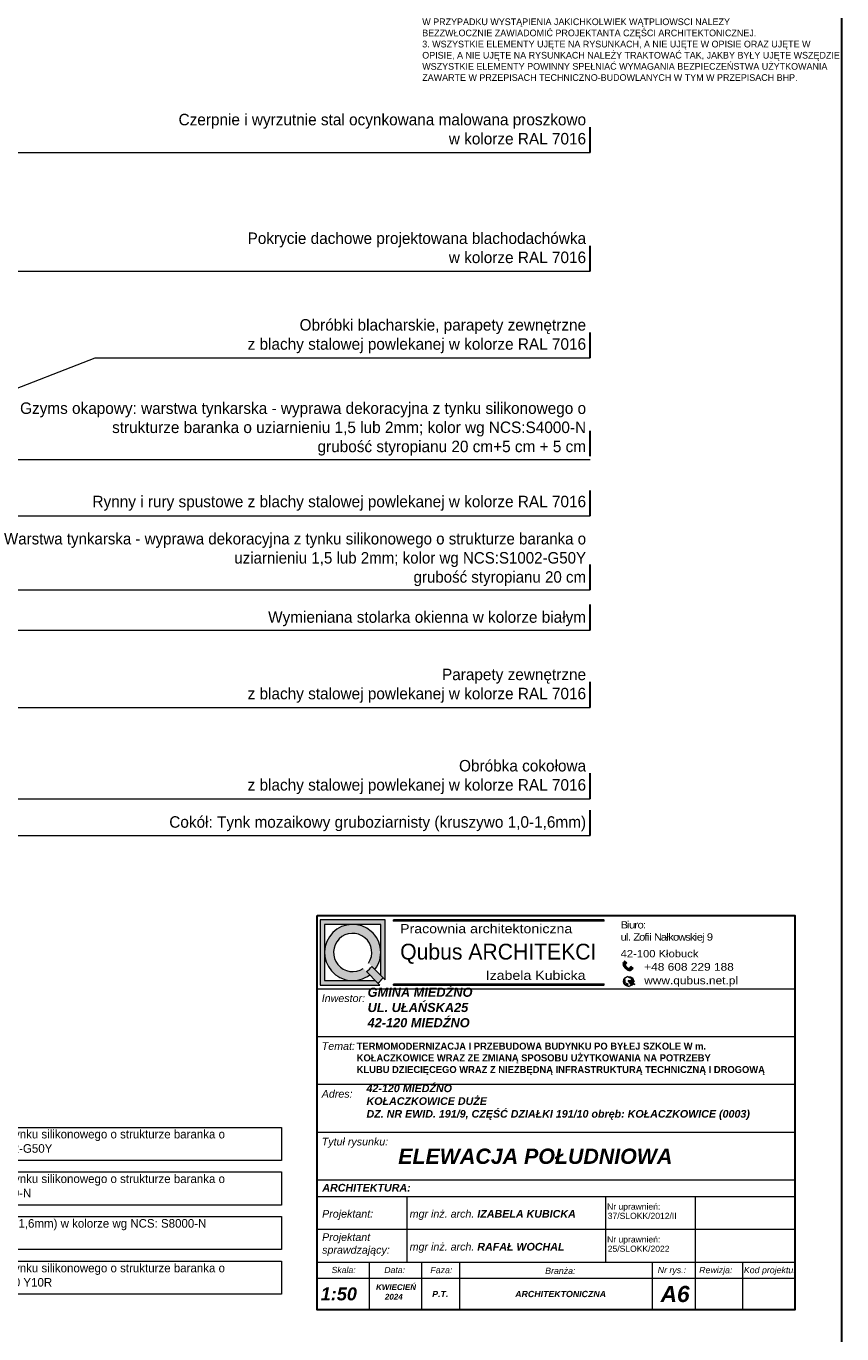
# Model space of a CAD drawing. Header units: millimetres. Extents: x -587 to 358276, y -26688 to 221215.
# Tile 36 of 256: x 2759 to 3613, y 10269 to 11636. Entities that reach past the tile are written whole.
import ezdxf
from ezdxf.enums import TextEntityAlignment as Align

# ---------------------------------------------------------------- set-up
doc = ezdxf.new("R2010")
doc.units = ezdxf.units.MM
doc.header["$MEASUREMENT"] = 0
doc.linetypes.add('ArchiTECH.PC Solid Line Type', pattern=[0])
doc.layers.add('a3', color=3, linetype='Continuous', lineweight=30, plot=False)
doc.layers.add('wymiarowanie', color=176, linetype='Continuous', lineweight=9)
doc.styles.add('ArchiTECHStyle1', font='arial.ttf', dxfattribs={"height": 0.16})
doc.styles.add('Roman', font='SIMPLEX')

msp = doc.modelspace()

# ---------------------------------------------------------------- hatches: boundary and pattern name
for points in [[(3143.4, 10701.43), (3143.4, 10700.4), (3363.71, 10700.4), (3363.71, 10701.43)], [(3143.4, 10634.4), (3143.4, 10633.37), (3363.71, 10633.37), (3363.71, 10634.4)]]:
    msp.add_hatch(color=256).paths.add_polyline_path(points)
at = {"layer": 'wymiarowanie'}
h = msp.add_hatch(color=7, dxfattribs=at)
h.paths.add_polyline_path([(3066.72, 10701.43), (3134.78, 10701.43), (3134.78, 10638.85), (3132.72, 10640.91), (3130.11, 10643.52), (3130.11, 10667.4), (3130.11, 10696.76), (3100.75, 10696.76), (3071.39, 10696.76), (3071.39, 10667.4), (3071.39, 10638.04), (3100.75, 10638.04), (3124.64, 10638.04), (3127.25, 10635.43), (3129.31, 10633.37), (3066.72, 10633.37)])
h.paths.add_polyline_path([(3071.39, 10667.4, -0.4142136), (3100.75, 10696.76, -0.4142136), (3130.11, 10667.4, -0.1647641), (3124.07, 10649.56), (3120.73, 10652.9), (3117.38, 10656.25, 10.2455423), (3111.9, 10650.78), (3115.26, 10647.43), (3118.59, 10644.09, -0.1647641), (3100.75, 10638.04, -0.4142136)])
h = msp.add_hatch(color=7, dxfattribs=at)
h.paths.add_polyline_path([(3387.45, 10652.07), (3386.42, 10653, -0.2257017), (3386.15, 10654.55), (3383.7, 10656.76, 0.1923995), (3384.25, 10653.1, 0.0725634), (3386.2, 10650.69)])
h.paths.add_polyline_path([(3384.31, 10657.45), (3386.6, 10655.39), (3387.61, 10656.51), (3385.32, 10658.56)])
for color, points in [(1, [(3115.26, 10647.43, 0.0788738), (3120.73, 10652.9), (3124.07, 10649.56), (3130.11, 10643.52), (3132.72, 10640.91, -0.046709), (3127.25, 10635.43), (3124.64, 10638.04), (3118.59, 10644.09)]), (7, [(3392.63, 10633.04, 0.0114248), (3392.82, 10633.19), (3392.83, 10632.77)]), (7, [(3394.69, 10637.47), (3395.48, 10637.41), (3394.69, 10636.96, 0.0122344), (3394.7, 10637.21, 0.0123937)])]:
    msp.add_hatch(color=color, dxfattribs=at).paths.add_polyline_path(points)
h = msp.add_hatch(color=7, dxfattribs=at)
h.paths.add_polyline_path([(3389.12, 10637.97), (3394.23, 10635.04, -0.0172131), (3394.07, 10634.72), (3393.56, 10635.01, 0.008189), (3393.55, 10635.02, 0.5397497), (3392.8, 10634.62), (3392.82, 10633.19, -0.0114248), (3392.63, 10633.04)])
h.paths.add_polyline_path([(3389.12, 10637.97), (3394.69, 10637.47, -0.0123937), (3394.7, 10637.21, -0.0122344), (3394.69, 10636.96), (3393.87, 10636.48, 0.5397497), (3393.9, 10635.64, 0.008189), (3393.92, 10635.64), (3394.37, 10635.38, -0.0173245), (3394.23, 10635.04)])
h.paths.add_polyline_path([(3385.14, 10640.22, 0.4200987), (3385.4, 10638.97, -0.5369957), (3385.62, 10638.27, 0.2016291), (3385.4, 10636.96, 0.1070222), (3385.98, 10636.13, 0), (3385.98, 10636.13, -0.4365565), (3385.98, 10635.7, 0.1470815), (3385.47, 10635.27, 0.2070349), (3385.41, 10634.63, -0.421728), (3385.2, 10634.13, -0.3199581)])
h.paths.add_polyline_path([(3386.13, 10633.14, 0.4961021), (3387, 10633.66, -0.1925824), (3387.23, 10634.8, -0.3611399), (3387.96, 10634.78, 0.3674112), (3388.79, 10634.66, -1.0208574), (3389.05, 10634.51, -0.1185898), (3388.46, 10633.83, 0.3247332), (3388.4, 10633.02, 0.305926), (3389.9, 10631.98, -0.195201)])
h.paths.add_polyline_path([(3387.91, 10642.24, -0.2349861), (3392.52, 10641.47, 0.5278165), (3391.88, 10640.62, 0.1272686), (3391.08, 10640.95, -0.1207092), (3389.25, 10641.61, 0.0977798)])
h.paths.add_polyline_path([(3392.2, 10639.04, 0.3379247), (3392.5, 10639.69, 0.2733122), (3394.4, 10638.97, -0.0235046), (3394.54, 10638.49, -0.1267146)])
h.paths.add_polyline_path([(3394.23, 10635.04, 0.0173245), (3394.37, 10635.38), (3396.05, 10634.42), (3395.87, 10634.1)])
h.paths.add_polyline_path([(3394.23, 10635.04), (3395.87, 10634.1), (3395.69, 10633.79), (3394.07, 10634.72, 0.0172131)])
h = msp.add_hatch(color=7, dxfattribs=at)
h.paths.add_polyline_path([(3387.45, 10652.07), (3388.48, 10651.14, 0.2257017), (3390.05, 10651.04), (3392.5, 10648.83, -0.1923995), (3388.81, 10648.99, -0.0725634), (3386.2, 10650.69)])
h.paths.add_polyline_path([(3393.12, 10649.51), (3390.84, 10651.57), (3391.84, 10652.69), (3394.13, 10650.63)])

# ---------------------------------------------------------------- linework, layer by layer
at = {"color": 7}
for p, q in [((3127.25, 10635.43), (3129.31, 10633.37)), ((3132.72, 10640.91), (3134.78, 10638.85))]:
    msp.add_line(p, q, dxfattribs=at)
for points in [[(3143.4, 10701.43), (3143.4, 10700.4), (3363.71, 10700.4), (3363.71, 10701.43)], [(3143.4, 10634.4), (3143.4, 10633.37), (3363.71, 10633.37), (3363.71, 10634.4)]]:
    msp.add_lwpolyline(points, close=True)
at = {"layer": 'a3'}
msp.add_lwpolyline([(1512.56, 11728.5), (1512.56, 10243.5), (3612.56, 10243.5), (3612.56, 11728.5), (1512.56, 11728.5)], dxfattribs=at)
at = {"layer": 'wymiarowanie', "lineweight": 30}
for p, q in [((3349.22, 11504.09), (3349.22, 11530.78)), ((3349.22, 11379.99), (3349.22, 11406.69)), ((3349.22, 11289.34), (3349.22, 11316.03)), ((3349.22, 11186.41), (3349.22, 11213.11)), ((3349.22, 11124.09), (3349.22, 11150.78)), ((3349.22, 11046.69), (3349.22, 11073.39)), ((3349.22, 11004.71), (3349.22, 11031.4)), ((3349.22, 10923.71), (3349.22, 10950.4)), ((3349.22, 10828.21), (3349.22, 10854.9)), ((3349.22, 10789.69), (3349.22, 10816.38))]:
    msp.add_line(p, q, dxfattribs=at)
at = {"layer": 'wymiarowanie'}
for p, q in [((2669.79, 11504.09), (3349.22, 11504.09)), ((2338.12, 11379.99), (3349.22, 11379.99)), ((2607.44, 11202.65), (2831.31, 11289.34)), ((2831.31, 11289.34), (3349.22, 11289.34)), ((2506.42, 11183.23), (3349.22, 11183.23)), ((2666.63, 11124.09), (3349.22, 11124.09)), ((2594.78, 11046.69), (3349.22, 11046.69)), ((2457.61, 11004.71), (3349.22, 11004.71)), ((2523.61, 10923.71), (3349.22, 10923.71)), ((2523.61, 10828.21), (3349.22, 10828.21)), ((2555.63, 10789.69), (3349.22, 10789.69))]:
    msp.add_line(p, q, dxfattribs=at)
at = {"layer": 'wymiarowanie', "color": 0, "linetype": 'ArchiTECH.PC Solid Line Type', "lineweight": 9}
for p, q in [((3063.46, 10429.52), (3063.46, 10679.52)), ((3063.46, 10629.52), (3563.46, 10629.52)), ((3063.46, 10579.52), (3563.46, 10579.52)), ((3063.46, 10529.52), (3563.46, 10529.52)), ((3063.46, 10479.52), (3563.46, 10479.52)), ((3063.46, 10362.32), (3063.46, 10429.52)), ((3063.46, 10429.52), (3563.46, 10429.52)), ((3063.46, 10412.32), (3563.46, 10412.32)), ((3157.44, 10412.32), (3157.44, 10343.5)), ((3365.41, 10412.32), (3365.41, 10343.5)), ((3459.08, 10412.32), (3459.08, 10343.5)), ((3063.46, 10377.91), (3563.46, 10377.91)), ((3063.46, 10343.5), (3563.46, 10343.5)), ((3063.46, 10343.5), (3563.46, 10343.5)), ((3063.46, 10343.5), (3563.46, 10343.5)), ((3063.46, 10343.5), (3563.46, 10343.5)), ((3063.46, 10343.5), (3563.46, 10343.5)), ((3118.15, 10343.5), (3118.15, 10293.5)), ((3172.84, 10343.5), (3172.84, 10293.5)), ((3212.65, 10343.5), (3212.65, 10293.5)), ((3414.26, 10343.5), (3414.26, 10293.5)), ((3459.08, 10343.5), (3459.08, 10293.5)), ((3508.77, 10343.5), (3508.77, 10293.5)), ((3063.46, 10326.84), (3563.46, 10326.84))]:
    msp.add_line(p, q, dxfattribs=at)
at = {"layer": 'wymiarowanie', "color": 7}
for p, q in [((3383.7, 10656.76), (3386.15, 10654.55)), ((3385.32, 10658.56), (3384.31, 10657.45)), ((3384.31, 10657.45), (3386.6, 10655.39)), ((3385.32, 10658.56), (3387.61, 10656.51)), ((3386.6, 10655.39), (3387.61, 10656.51)), ((3386.42, 10653), (3390.82, 10649.03)), ((3392.5, 10648.83), (3390.05, 10651.04)), ((3390.84, 10651.57), (3391.84, 10652.69)), ((3393.12, 10649.51), (3390.84, 10651.57)), ((3394.13, 10650.63), (3391.84, 10652.69)), ((3394.13, 10650.63), (3393.12, 10649.51)), ((3395.48, 10637.41), (3389.12, 10637.97)), ((3389.12, 10637.97), (3395.87, 10634.1)), ((3392.83, 10632.77), (3389.12, 10637.97)), ((3392.8, 10634.62), (3392.83, 10632.77)), ((3393.55, 10635.02), (3395.69, 10633.79)), ((3393.87, 10636.48), (3395.48, 10637.41)), ((3393.9, 10635.64), (3396.05, 10634.42)), ((3395.87, 10634.1), (3395.69, 10633.79)), ((3395.87, 10634.1), (3396.05, 10634.42))]:
    msp.add_line(p, q, dxfattribs=at)
at = {"layer": 'wymiarowanie', "color": 1}
for p, q in [((3127.25, 10635.43), (3115.26, 10647.43)), ((3132.72, 10640.91), (3120.73, 10652.9))]:
    msp.add_line(p, q, dxfattribs=at)
at = {"layer": 'wymiarowanie', "color": 0, "lineweight": 30}
msp.add_lwpolyline([(3063.46, 10706.13), (3563.46, 10706.13), (3563.46, 10293.5), (3063.46, 10293.5)], close=True, dxfattribs=at)
at = {"layer": 'wymiarowanie', "color": 7}
for points in [[(3134.78, 10638.85), (3134.78, 10701.43), (3066.72, 10701.43), (3066.72, 10633.37), (3129.31, 10633.37)], [(3130.11, 10643.52), (3130.11, 10696.76), (3071.39, 10696.76), (3071.39, 10638.04), (3124.64, 10638.04)]]:
    msp.add_lwpolyline(points, dxfattribs=at)
at = {"layer": 'wymiarowanie'}
for points in [[(2494.5, 10484.48), (3026.25, 10484.48), (3026.25, 10449.92), (2494.5, 10449.92)], [(2494.5, 10437.8), (3026.25, 10437.8), (3026.25, 10403.24), (2494.5, 10403.24)], [(2494.5, 10391.12), (3026.25, 10391.12), (3026.25, 10356.56), (2494.5, 10356.56)], [(2494.5, 10344.45), (3026.25, 10344.45), (3026.25, 10309.89), (2494.5, 10309.89)]]:
    msp.add_lwpolyline(points, close=True, dxfattribs=at)
at = {"layer": 'wymiarowanie', "color": 7, "lineweight": 13}
msp.add_circle((3389.45, 10637.21), 5.25, dxfattribs=at)
at = {"layer": 'wymiarowanie', "color": 7}
for centre, radius, start, end in [((3100.75, 10667.4), 29.36, 322.57509, 307.42491), ((3100.75, 10667.4), 20.02, 326.14921, 303.85079), ((3388.55, 10655.61), 4.98, 166.67958, 210.24197), ((3393.5, 10658.6), 10.76, 210.73037, 227.33158), ((3387.92, 10654.06), 1.84, 164.3158, 215.19037), ((3393.31, 10658.77), 10.76, 228.6417, 245.24291), ((3386.98, 10638.53), 3.82, 53.63525, 75.97372), ((3389.37, 10652.75), 1.84, 240.78291, 291.65748), ((3390.86, 10653.53), 4.98, 245.7313, 289.2937), ((3100.75, 10667.4), 41.52, 309.65143, 320.34857), ((3385.88, 10639.72), 0.895, 145.81653, 236.96537), ((3385.06, 10634.48), 0.379, 291.2453, 22.71136), ((3387.07, 10637.35), 1.71, 147.73007, 193.32869), ((3386.18, 10634.87), 0.809, 150.948, 197.73589), ((3385.28, 10638.54), 0.443, 321.3211, 74.26354), ((3387.61, 10637.88), 2.39, 202.61984, 227.05452), ((3386.45, 10634.63), 1.16, 113.52157, 146.9902), ((3385.78, 10635.91), 0.293, 313.10426, 47.44022), ((3386.37, 10633.73), 0.638, 247.55357, 353.09799), ((3388.55, 10633.95), 1.57, 147.18676, 190.78958), ((3387.58, 10634.35), 0.575, 48.68881, 128.11552), ((3388.45, 10635.21), 0.646, 221.07993, 301.77551), ((3388.99, 10633.39), 0.69, 140.11365, 212.07498), ((3389.93, 10633.61), 1.63, 201.19555, 269.23648), ((3387.34, 10635.41), 1.93, 305.31298, 332.36541), ((3388.92, 10634.59), 0.15, 330.54591, 152.91124), ((3391.51, 10645.02), 4.1, 236.50654, 264.03785), ((3390.84, 10639.25), 1.72, 14.92604, 81.86713), ((3392.49, 10640.82), 0.649, 87.29907, 197.66327), ((3391.93, 10639.56), 0.589, 297.9169, 12.60242), ((3394.44, 10643.31), 4.82, 242.38997, 271.27687), ((3394.06, 10640.94), 2, 218.55426, 279.6995), ((3393.3, 10634.58), 0.503, 59.2997, 174.60822), ((3394.16, 10636.08), 0.503, 125.86793, 241.17645)]:
    msp.add_arc(centre, radius, start, end, dxfattribs=at)
at = {"layer": 'wymiarowanie', "color": 1}
msp.add_arc((3100.75, 10667.4), 24.69, 305.9804, 324.0196, dxfattribs=at)

# ---------------------------------------------------------------- texts
at = {"color": 7, "insert": (3173.57, 11641.15), "char_height": 7.3248, "width": 465.5268, "attachment_point": 4}
msp.add_mtext('{\\fCentury Gothic|b0|i1|c238|p34;\\P\\pxsm1,ql;\\fCentury Gothic|b0|i0|c238|p34;\\H0.955652x;\\C256;UWAGI OGÓLNE:\\P1. PRZED PRZYSTĄPIENIEM DO REALIZACJI WSZYSTKIE WYMIARY NALEŻY SPRAWDZIĆ NA\\PBUDOWIE.\\P2. \\C7;RYSUNKI ROZPATRYWAĆ ŁĄCZNIE Z OPISEM TECHNICZNYM.\\P\\ps*1,q*;W PRZYPADKU WYSTĄPIENIA JAKICHKOLWIEK WĄTPLIOWŚCI NALEŻY \\PBEZZWŁOCZNIE ZAWIADOMIĆ PROJEKTANTA CZĘŚCI ARCHITEKTONICZNEJ.\\P\\psm1,ql;\\C256;3. WSZYSTKIE ELEMENTY UJĘTE NA RYSUNKACH, A NIE UJĘTE W OPISIE ORAZ UJĘTE W\\POPISIE, A NIE UJĘTE NA RYSUNKACH NALEŻY TRAKTOWAĆ TAK, JAKBY BYŁY UJĘTE WSZĘDZIE.\\PWSZYSTKIE ELEMENTY POWINNY SPEŁNIAĆ WYMAGANIA BEZPIECZEŃSTWA UŻYTKOWANIA\\PZAWARTE W PRZEPISACH TECHNICZNO-BUDOWLANYCH W TYM W PRZEPISACH BHP.}', dxfattribs=at)
at = {"attachment_point": 1}
for s, insert, char_height, width in [('{\\fCentury Gothic|b0|i0|c238|p34;\\W1.15;Pracownia architektoniczna}', (3150.43, 10697.14), 9.6206, 217.3406), ('{\\fCentury Gothic|b0|i0|c238|p34;\\W1.15;\\T0.8;Biuro:\\Pul. Zofii Nałkowskiej 9}', (3381.11, 10700.14), 7.6196, 296.6769), ('{\\fCentury Gothic|b0|i0|c238|p34;\\W1.15;42-100 Kłobuck}', (3381.11, 10669.97), 7.6196, 296.6769), ('{\\fCentury Gothic|b0|i0|c238|p34;\\W1.15;+48 608 229 188}', (3405.79, 10656.42), 8.0883, 314.9282), ('{\\fCentury Gothic|b0|i0|c238|p34;\\W1.15;Izabela Kubicka}', (3239.96, 10648.34), 9.6206, 217.3406), ('{\\fCentury Gothic|b0|i0|c238|p34;\\W1.15;www.qubus.net.pl}', (3405.79, 10642.24), 8.0883, 314.9282)]:
    msp.add_mtext(s, dxfattribs=dict(at, insert=insert, char_height=char_height, width=width))
at = {"insert": (3100.24, 10573.08), "char_height": 7.33333, "width": 491.9512, "attachment_point": 1, "style": 'Roman'}
msp.add_mtext('\\pxi0,l0.642783,sm1,ql,t9.628161;{\\fCentury Gothic|b1|i0|c238|p34;TERMOMODERNIZACJA I PRZEBUDOWA BUDYNKU PO BYŁEJ SZKOLE W m. \\PKOŁACZKOWICE WRAZ ZE ZMIANĄ SPOSOBU UŻYTKOWANIA NA POTRZEBY \\PKLUBU DZIECIĘCEGO WRAZ Z NIEZBĘDNĄ INFRASTRUKTURĄ TECHNICZNĄ I DROGOWĄ}', dxfattribs=at)
at = {"layer": 'wymiarowanie', "color": 0, "style": 'ArchiTECHStyle1'}
for s, p in [('Nr uprawnień:', (3366.96, 10396.55)), ('37/SLOKK/2012/II', (3367.65, 10386.79)), ('Nr uprawnień:', (3366.96, 10362.15)), ('25/SLOKK/2022', (3367.65, 10352.39))]:
    msp.add_text(s, height=6.4, dxfattribs=at).set_placement(p, align=Align.BOTTOM_LEFT)
at = {"layer": 'wymiarowanie', "attachment_point": 1}
for s, insert, char_height, width in [('\\pxqr;{\\fCentury Gothic|b0|i0|c238|p34;Czerpnie i wyrzutnie stal ocynkowana malowana proszkowo\\Pw kolorze RAL 7016}', (2723.44, 11544.64), 12, 621.5287), ('\\pxqr;{\\fCentury Gothic|b0|i0|c238|p34;Pokrycie dachowe projektowana blachodachówka\\Pw kolorze RAL 7016}', (2723.44, 11420.54), 12, 621.5287), ('\\pxqr;{\\fCentury Gothic|b0|i0|c238|p34;Obróbki blacharskie, parapety zewnętrzne\\P z blachy stalowej powlekanej w kolorze RAL 7016}', (2723.44, 11329.89), 12, 621.5287), ('\\pxqr;{\\fCentury Gothic|b0|i0|c238|p34;Gzyms okapowy: warstwa tynkarska - wyprawa dekoracyjna z tynku silikonowego o strukturze baranka o uziarnieniu 1,5 lub 2mm; kolor wg NCS:S4000-N\\Pgrubość styropianu 20 cm+5 cm + 5 cm\\P }', (2723.44, 11242.75), 12, 621.5287), ('\\pxqr;{\\fCentury Gothic|b0|i0|c238|p34;Rynny i rury spustowe z blachy stalowej powlekanej w kolorze RAL 7016}', (2723.44, 11145.14), 12, 621.5287), ('\\pxqr;{\\fCentury Gothic|b0|i0|c238|p34;Warstwa tynkarska - wyprawa dekoracyjna z tynku silikonowego o strukturze baranka o uziarnieniu 1,5 lub 2mm; kolor wg NCS:S1002-G50Y\\Pgrubość styropianu 20 cm\\P }', (2723.44, 11106.22), 12, 621.5287), ('\\pxqr;{\\fCentury Gothic|b0|i0|c238|p34;Wymieniana stolarka okienna w kolorze białym}', (2723.44, 11024.3), 12, 621.5287), ('\\pxqr;{\\fCentury Gothic|b0|i0|c238|p34;Parapety zewnętrzne\\P z blachy stalowej powlekanej w kolorze RAL 7016}', (2723.44, 10964.26), 12, 621.5287), ('\\pxqr;{\\fCentury Gothic|b0|i0|c238|p34;Obróbka cokołowa\\P z blachy stalowej powlekanej w kolorze RAL 7016}', (2723.44, 10868.76), 12, 621.5287), ('\\pxqr;{\\fCentury Gothic|b0|i0|c238|p34;Cokół: Tynk mozaikowy gruboziarnisty (kruszywo 1,0-1,6mm)\\P }', (2723.44, 10809.91), 12, 621.5287), ('\\pxql;{\\fCentury Gothic|b0|i0|c238|p34;Warstwa tynkarska - wyprawa dekoracyjna z tynku silikonowego o strukturze baranka o uziarnieniu 1,5 lub 2mm; kolor wg NCS: S1002-G50Y}', (2502.3, 10481.91), 9, 522.7593), ('\\pxql;{\\fCentury Gothic|b0|i0|c238|p34;Warstwa tynkarska - wyprawa dekoracyjna z tynku silikonowego o strukturze baranka o uziarnieniu 1,5 lub 2mm; kolor wg NCS: S4000-N}', (2502.3, 10435.23), 9, 522.7593), ('\\pxql;{\\fCentury Gothic|b0|i0|c238|p34;Tynk mozaikowy gruboziarnisty (kruszywo 1,0-1,6mm) w kolorze wg NCS: S8000-N}', (2502.3, 10388.56), 9, 522.7593), ('\\pxql;{\\fCentury Gothic|b0|i0|c238|p34;Warstwa tynkarska - wyprawa dekoracyjna z tynku silikonowego o strukturze baranka o uziarnieniu 1,5 lub 2mm; kolor wg NCS\\H1.333333x; \\H0.75x;S 0580 Y10R}', (2502.3, 10341.88), 9, 522.7593)]:
    msp.add_mtext(s, dxfattribs=dict(at, insert=insert, char_height=char_height, width=width))
at = {"layer": 'wymiarowanie', "color": 7, "insert": (3150.47, 10676.56), "char_height": 16.5424, "width": 250.7895, "attachment_point": 1}
msp.add_mtext('{\\fCentury Gothic|b0|i0|c238|p34;Qubus ARCHITEKCI}', dxfattribs=at)
at = {"layer": 'wymiarowanie', "color": 1, "ltscale": 0.45, "attachment_point": 1}
for s, insert, char_height, width in [('{\\fArial|b1|i1|c238|p34;\\C7;GMINA MIEDŹNO\\PUL. UŁAŃSKA25\\P42-120 MIEDŹNO}', (3116.4, 10630.58), 9.551, 542.8998), ('{\\fArial|b1|i1|c238|p34;\\C7;42-120 MIEDŹNO\\PKOŁACZKOWICE DUŻE\\P\\A1;DZ. NR EWID. 191/9, CZĘŚĆ DZIAŁKI 191/10\\A1; obręb: KOŁACZKOWICE (0003)}', (3115.25, 10529.31), 8, 433.6091)]:
    msp.add_mtext(s, dxfattribs=dict(at, insert=insert, char_height=char_height, width=width))
at = {"layer": 'wymiarowanie', "color": 0, "ltscale": 0.45, "attachment_point": 1}
for s, insert, char_height, width in [('{\\fArial CE|b0|i1|c238|p34;Inwestor:}', (3068.41, 10623.55), 7.9972, 507.9365), ('{\\fArial CE|b0|i1|c238|p34;Temat:}', (3068.41, 10573.55), 7.9972, 507.9365), ('{\\fArial CE|b0|i1|c238|p34;Adres:}', (3068.41, 10523.55), 7.9972, 507.9365), ('{\\fArial CE|b0|i1|c238|p34;Tytuł rysunku:}', (3068.41, 10473.55), 7.9972, 507.9365), ('{\\fArial|b1|i1|c238|p34;ELEWACJA POŁUDNIOWA}', (3148.45, 10462.29), 16, 507.9365), ('{\\fArial|b1|i1|c238|p34;ARCHITEKTURA:}', (3069.04, 10425.38), 7.9972, 507.9365), ('{\\fArial CE|b0|i1|c238|p34;Projektant:}', (3068.81, 10398.07), 7.9972, 507.9365), ('{\\fArial CE|b0|i1|c238|p34;mgr inż. arch. \\fArial CE|b1|i1|c238|p34;IZABELA KUBICKA}', (3160.41, 10398.07), 7.9972, 507.9365), ('{\\fArial CE|b0|i1|c238|p34;Projektant\\Psprawdzający:}', (3068.81, 10373.68), 7.9972, 507.9365), ('{\\fArial CE|b0|i1|c238|p34;mgr inż. arch. \\fArial CE|b1|i1|c238|p34;RAFAŁ WOCHAL}', (3160.41, 10363.66), 7.9972, 507.9365), ('{\\fArial CE|b0|i1|c238|p34;Skala:}', (3078.68, 10338.56), 6.5, 507.9365), ('{\\fArial CE|b0|i1|c238|p34;Data:}', (3133.84, 10338.56), 6.5, 507.9365), ('{\\fArial CE|b0|i1|c238|p34;Faza:}', (3182.06, 10338.56), 6.5862, 507.9365), ('{\\fArial CE|b0|i1|c238|p34;Branża:}', (3302.18, 10337.75), 6.5862, 507.9365), ('{\\fArial CE|b0|i1|c238|p34;Nr rys.:}', (3419.93, 10338.56), 6.5862, 507.9365), ('{\\fArial CE|b0|i1|c238|p34;Rewizja:}', (3463.3, 10338.56), 6.5862, 507.9365), ('{\\fArial CE|b0|i1|c238|p34;Kod projektu:}', (3510.08, 10338.56), 6.5862, 507.9365), ('{\\fArial|b1|i1|c238|p34;1:50}', (3067.35, 10317.05), 13.545, 406.3492), ('\\pxt16.667;{\\fArial|b1|i1|c238|p34;     KWIECIEŃ\\P         2024}', (3113.55, 10320.34), 6, 507.9365), ('{\\fArial CE|b1|i1|c238|p34;ARCHITEKTONICZNA}', (3270.82, 10313.47), 6.5862, 507.9365), ('{\\fArial|b1|i1|c238|p34;A6}', (3423, 10318.7), 16.9312, 507.9365), ('{\\fArial CE|b1|i1|c238|p34;P.T.}', (3183.99, 10313.47), 6.5862, 507.9365)]:
    msp.add_mtext(s, dxfattribs=dict(at, insert=insert, char_height=char_height, width=width))

doc.saveas('drawing.dxf')
